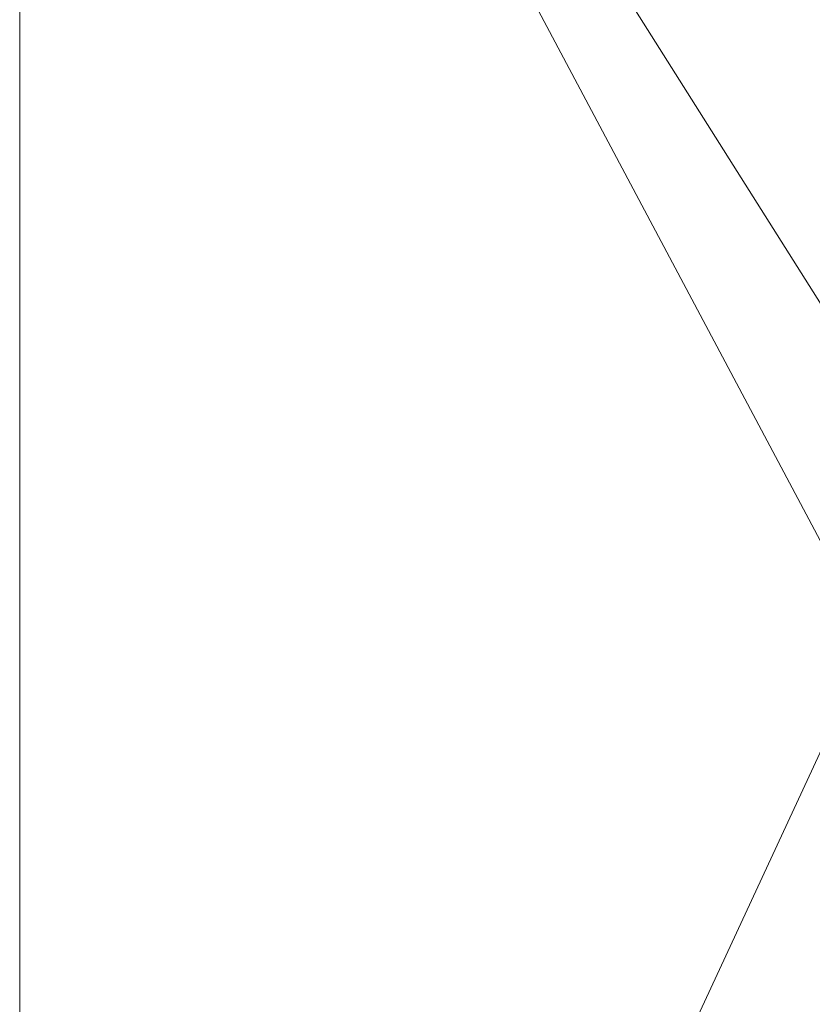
# Model space of a CAD drawing. Header units: millimetres. Extents: x -740 to 768, y -616 to 1219.
# Tile 2 of 256: x -740 to -318, y 169 to 694. Entities that reach past the tile are written whole.
import ezdxf

# ---------------------------------------------------------------- set-up
doc = ezdxf.new("R2010")
doc.units = ezdxf.units.MM
doc.layers.add('A-GENM', color=13, linetype='Continuous')

msp = doc.modelspace()

# ---------------------------------------------------------------- meshes
at = {"layer": 'A-GENM', "lineweight": 5}
mesh = msp.add_polyface(dxfattribs=at)
corners = [(767.87, 1219.2, -0.49), (-740, 1219.2, -0.49), (-740, -615.94, -0.49), (767.87, -615.94, -0.49), (-238.62, 313.3, -0.49), (-308.99, 313.3, -0.49), (-308.99, 408.3, -0.49), (-238.62, 408.3, -0.49), (-238.62, 424.83, -0.49), (41.38, 424.83, -0.49), (41.38, 408.3, -0.49), (112.01, 408.3, -0.49), (112.01, 313.3, -0.49), (41.38, 313.3, -0.49), (41.38, 296.83, -0.49), (-4.77, 296.83, -0.49), (-4.77, 187.82, -0.49), (-98.62, 187.82, -0.49), (-98.62, 296.83, -0.49), (-238.62, 296.83, -0.49)]
mesh.append_faces([[corners[k] for k in face] for face in [(14, 12, 13)]], dxfattribs={"vtx0": -1})
mesh.append_faces([[corners[k] for k in face] for face in [(11, 0, 9, 10), (8, 1, 6, 7)]], dxfattribs={"vtx0": -1, "vtx1": -1})
mesh.append_faces([[corners[k] for k in face] for face in [(12, 14, 16, 3), (5, 2, 17, 19)]], dxfattribs={"vtx0": -1, "vtx1": -1, "vtx2": -1, "vtx3": -1})
mesh.append_faces([[corners[k] for k in face] for face in [(0, 11, 12, 3), (9, 0, 1, 8)]], dxfattribs={"vtx0": -1, "vtx2": -1})
mesh.append_faces([[corners[k] for k in face] for face in [(4, 5, 19)]], dxfattribs={"vtx1": -1})
mesh.append_faces([[corners[k] for k in face] for face in [(2, 3, 16, 17), (5, 6, 1, 2)]], dxfattribs={"vtx1": -1, "vtx3": -1})
mesh.append_faces([[corners[k] for k in face] for face in [(14, 15, 16), (17, 18, 19)]], dxfattribs={"vtx2": -1})
mesh = msp.add_polyface(dxfattribs=at)
corners = [(767.87, 1219.2, -118.07), (767.87, -615.94, -118.07), (-740, -615.94, -118.07), (-740, 1219.2, -118.07)]
mesh.append_faces([[corners[k] for k in face] for face in [(0, 1, 2, 3)]])
mesh = msp.add_polyface(dxfattribs=at)
corners = [(-740, 1219.2, -0.49), (-740, 1219.2, -118.07), (-740, -615.94, -118.07), (-740, -615.94, -0.49)]
mesh.append_faces([[corners[k] for k in face] for face in [(0, 1, 2, 3)]])

doc.saveas('drawing.dxf')
